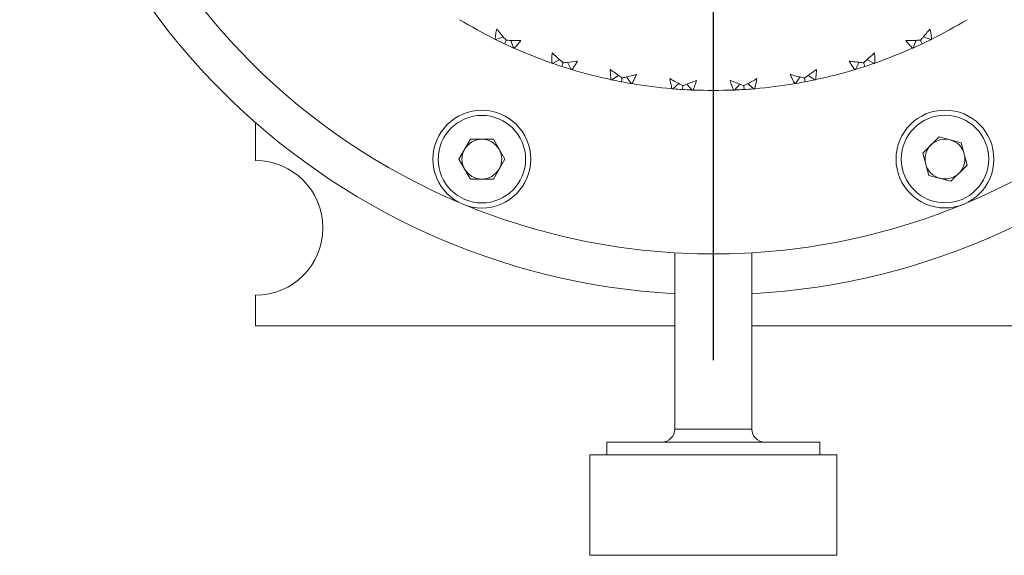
# Model space of a CAD drawing. Header units: inches. Extents: x 0.8 to 21, y 1.2 to 16.5.
# Tile 84 of 88: x 18.4 to 19.9, y 7.2 to 8. Entities that reach past the tile are written whole.
import ezdxf

# ---------------------------------------------------------------- set-up
doc = ezdxf.new("R2010")
doc.units = ezdxf.units.IN
doc.header["$MEASUREMENT"] = 0
doc.layers.add('SLD-0', color=7, linetype='Continuous')

# ---------------------------------------------------------------- blocks, each defined once
blk = doc.blocks.new('SW_CENTERMARKSYMBOL_9')
at = {"layer": 'SLD-0', "color": 0}
blk.add_line((0, -0.2), (0, -1.1625), dxfattribs=at)

msp = doc.modelspace()

# ---------------------------------------------------------------- linework, layer by layer
at = {"color": 7, "linetype": 'Continuous', "lineweight": 15}
for p, q in [((19.1696, 7.962), (19.1582, 7.9579)), ((19.8009, 7.9567), (19.7967, 7.9452)), ((19.2678, 7.9231), (19.2733, 7.9123)), ((19.714, 7.9231), (19.7085, 7.9123)), ((19.3459, 7.9031), (19.3358, 7.8963)), ((19.3582, 7.9007), (19.365, 7.8907)), ((19.6237, 7.9007), (19.6168, 7.8907)), ((19.4381, 7.8906), (19.429, 7.8826)), ((19.4506, 7.8898), (19.4587, 7.8807)), ((19.5312, 7.8898), (19.5232, 7.8807)), ((18.7909, 7.773), (18.7909, 7.8307)), ((19.1018, 7.775), (19.1194, 7.8055)), ((19.1545, 7.8055), (19.1194, 7.8055)), ((19.1545, 7.8055), (19.172, 7.775)), ((19.8361, 7.8091), (19.8113, 7.7842)), ((19.8361, 7.8091), (19.87, 7.8)), ((19.87, 7.8), (19.8791, 7.7661)), ((19.1018, 7.775), (19.1194, 7.7446)), ((19.172, 7.775), (19.1545, 7.7446)), ((19.8203, 7.7503), (19.8113, 7.7842)), ((19.8543, 7.7412), (19.8791, 7.7661)), ((19.1194, 7.7446), (19.1545, 7.7446)), ((19.8203, 7.7503), (19.8543, 7.7412)), ((19.4319, 7.6318), (19.4319, 7.3623)), ((19.55, 7.3623), (19.55, 7.6318)), ((18.7909, 7.5201), (18.7909, 7.5671)), ((19.4319, 7.5201), (18.7909, 7.5201)), ((20.1909, 7.5201), (19.55, 7.5201)), ((19.55, 7.3623), (19.4319, 7.3623)), ((19.3281, 7.3426), (19.3281, 7.323)), ((19.3281, 7.3426), (19.3452, 7.3426)), ((19.3452, 7.3426), (19.6537, 7.3426)), ((19.6537, 7.323), (19.6537, 7.3426)), ((19.3019, 7.323), (19.3019, 7.1694)), ((19.3218, 7.323), (19.3019, 7.323)), ((19.6799, 7.323), (19.3218, 7.323)), ((19.6799, 7.1694), (19.6799, 7.323)), ((19.3019, 7.1694), (19.3218, 7.1694)), ((19.3218, 7.1694), (19.6799, 7.1694))]:
    msp.add_line(p, q, dxfattribs=at)
at = {"color": 7, "linetype": 'Continuous', "lineweight": 15, "flags": 128}
for points in [[(19.181, 7.9567), (19.1816, 7.9549), (19.1851, 7.9452)], [(19.8122, 7.962), (19.8139, 7.9614), (19.8236, 7.9579)], [(19.2559, 7.927), (19.2542, 7.9262), (19.2451, 7.9215)], [(19.7259, 7.927), (19.7276, 7.9262), (19.7368, 7.9215)], [(19.636, 7.9031), (19.6375, 7.902), (19.646, 7.8963)], [(19.5437, 7.8906), (19.5451, 7.8894), (19.5528, 7.8826)]]:
    msp.add_lwpolyline(points, dxfattribs=at)
at = {"color": 7, "linetype": 'Continuous', "lineweight": 15}
for centre, radius in [((19.1369, 7.775), 0.0748), ((19.8452, 7.7752), 0.0748), ((19.1369, 7.775), 0.0669), ((19.8452, 7.7752), 0.0669)]:
    msp.add_circle(centre, radius, dxfattribs=at)
for centre, radius, start, end in [((19.4909, 8.6301), 1.0625, 183.1862, 266.8138), ((19.4909, 8.6301), 1.0625, 273.1862, 356.8138), ((19.4909, 8.6301), 1, 202.8262, 247.1913), ((19.4909, 8.6301), 1, 292.8262, 337.1913), ((19.4909, 8.6301), 0.75, 238.8427, 243.5573), ((19.4909, 8.6301), 0.75, 296.4427, 301.1573), ((19.4909, 8.6301), 0.75, 246.0427, 250.7573), ((19.4909, 8.6301), 0.75, 289.2427, 293.9573), ((19.4909, 8.6301), 0.75, 253.2427, 257.9573), ((19.4909, 8.6301), 0.75, 282.0427, 286.7573), ((19.4909, 8.6301), 0.75, 260.4427, 265.1573), ((19.4909, 8.6301), 0.75, 267.6427, 272.3573), ((19.4909, 8.6301), 0.75, 274.8427, 279.5573), ((19.1369, 7.775), 0.0304, 90, 150), ((19.1369, 7.775), 0.0304, 30, 90), ((19.8452, 7.7752), 0.0304, 75, 135), ((19.8452, 7.7752), 0.0304, 15, 75), ((19.1369, 7.775), 0.0304, 150, 210), ((19.1369, 7.775), 0.0304, 330, 30), ((19.8452, 7.7752), 0.0304, 135, 195), ((18.7909, 7.67), 0.1029, 270, 90), ((19.8452, 7.7752), 0.0304, 315, 15), ((19.1369, 7.775), 0.0304, 210, 270), ((19.1369, 7.775), 0.0304, 270, 330), ((19.8452, 7.7752), 0.0304, 195, 255), ((19.8452, 7.7752), 0.0304, 255, 315), ((19.4909, 8.6301), 1, 247.8262, 270), ((19.4909, 8.6301), 1, 270, 292.1913), ((19.4122, 7.3623), 0.0197, 270, 0), ((19.5697, 7.3623), 0.0197, 180, 270)]:
    msp.add_arc(centre, radius, start, end, dxfattribs=at)
for points, knots in [([(19.1569, 7.9585), (19.1573, 7.9611), (19.1579, 7.965), (19.1588, 7.9702), (19.1593, 7.9727), (19.1595, 7.974)], [0, 0, 0, 0, 0.499851, 0.749907, 1, 1, 1, 1]), ([(19.1595, 7.974), (19.1617, 7.9714), (19.1659, 7.9663), (19.1708, 7.9606), (19.1735, 7.9575), (19.1741, 7.9568)], [0, 0, 0, 0, 0.440573, 0.881145, 1, 1, 1, 1]), ([(19.8077, 7.9568), (19.8089, 7.9581), (19.8138, 7.9638), (19.8186, 7.9696), (19.8223, 7.974)], [0, 0, 0, 0, 0.231714, 1, 1, 1, 1]), ([(19.8223, 7.974), (19.8225, 7.9727), (19.8232, 7.9695), (19.8241, 7.9644), (19.8246, 7.9605), (19.8249, 7.9585)], [0, 0, 0, 0, 0.24991, 0.624892, 1, 1, 1, 1]), ([(19.1582, 7.9579), (19.158, 7.958), (19.1575, 7.9582), (19.1571, 7.9584), (19.1569, 7.9585)], [0, 0, 0, 0, 0.560004, 1, 1, 1, 1]), ([(19.1582, 7.9579), (19.1584, 7.9578), (19.1628, 7.9555), (19.1673, 7.9534), (19.1716, 7.9514)], [0, 0, 0, 0, 0.0432532, 1, 1, 1, 1]), ([(19.1716, 7.9514), (19.1722, 7.9527), (19.173, 7.9545), (19.1739, 7.9563), (19.1741, 7.9568)], [0, 0, 0, 0, 0.7250306, 1, 1, 1, 1]), ([(19.1851, 7.9452), (19.1849, 7.9453), (19.1803, 7.9473), (19.1759, 7.9494), (19.1716, 7.9514)], [0, 0, 0, 0, 0.043252, 1, 1, 1, 1]), ([(19.1741, 7.9568), (19.1758, 7.9567), (19.1833, 7.9566), (19.1909, 7.9565), (19.1966, 7.9565)], [0, 0, 0, 0, 0.231716, 1, 1, 1, 1]), ([(19.1966, 7.9565), (19.1958, 7.9555), (19.1938, 7.953), (19.1903, 7.949), (19.1877, 7.9461), (19.1864, 7.9447)], [0, 0, 0, 0, 0.249908, 0.624893, 1, 1, 1, 1]), ([(19.7852, 7.9565), (19.7885, 7.9565), (19.7951, 7.9565), (19.8026, 7.9567), (19.8068, 7.9568), (19.8077, 7.9568)], [0, 0, 0, 0, 0.440572, 0.881144, 1, 1, 1, 1]), ([(19.7955, 7.9447), (19.7937, 7.9466), (19.7911, 7.9495), (19.7877, 7.9535), (19.786, 7.9555), (19.7852, 7.9565)], [0, 0, 0, 0, 0.499851, 0.749908, 1, 1, 1, 1]), ([(19.7968, 7.9452), (19.7969, 7.9453), (19.8015, 7.9473), (19.806, 7.9494), (19.8102, 7.9514)], [0, 0, 0, 0, 0.043252, 1, 1, 1, 1]), ([(19.8102, 7.9514), (19.8096, 7.9527), (19.8088, 7.9545), (19.808, 7.9563), (19.8077, 7.9568)], [0, 0, 0, 0, 0.7250306, 1, 1, 1, 1]), ([(19.8236, 7.9579), (19.8234, 7.9578), (19.819, 7.9555), (19.8145, 7.9534), (19.8102, 7.9514)], [0, 0, 0, 0, 0.0432532, 1, 1, 1, 1]), ([(19.8236, 7.9579), (19.8239, 7.958), (19.8243, 7.9582), (19.8247, 7.9584), (19.8249, 7.9585)], [0, 0, 0, 0, 0.560004, 1, 1, 1, 1]), ([(19.1851, 7.9452), (19.1853, 7.9451), (19.1858, 7.9449), (19.1862, 7.9447), (19.1864, 7.9447)], [0, 0, 0, 0, 0.56, 1, 1, 1, 1]), ([(19.2437, 7.922), (19.2438, 7.9246), (19.2439, 7.9285), (19.2441, 7.9337), (19.2443, 7.9363), (19.2444, 7.9376)], [0, 0, 0, 0, 0.499851, 0.749908, 1, 1, 1, 1]), ([(19.2444, 7.9376), (19.2468, 7.9354), (19.2516, 7.9308), (19.2572, 7.9258), (19.2603, 7.923), (19.261, 7.9224)], [0, 0, 0, 0, 0.440571, 0.881144, 1, 1, 1, 1]), ([(19.7209, 7.9224), (19.7221, 7.9235), (19.7277, 7.9286), (19.7332, 7.9337), (19.7375, 7.9376)], [0, 0, 0, 0, 0.231717, 1, 1, 1, 1]), ([(19.7375, 7.9376), (19.7375, 7.9363), (19.7378, 7.9331), (19.738, 7.9279), (19.7381, 7.9239), (19.7381, 7.922)], [0, 0, 0, 0, 0.249909, 0.624893, 1, 1, 1, 1]), ([(19.7967, 7.9452), (19.7965, 7.9451), (19.7961, 7.9449), (19.7956, 7.9447), (19.7955, 7.9447)], [0, 0, 0, 0, 0.56, 1, 1, 1, 1]), ([(19.2451, 7.9215), (19.2448, 7.9216), (19.2444, 7.9217), (19.2439, 7.9219), (19.2437, 7.922)], [0, 0, 0, 0, 0.559991, 1, 1, 1, 1]), ([(19.2451, 7.9215), (19.2453, 7.9214), (19.2499, 7.9197), (19.2546, 7.9182), (19.2592, 7.9168)], [0, 0, 0, 0, 0.043253, 1, 1, 1, 1]), ([(19.2592, 7.9168), (19.2596, 7.9181), (19.2602, 7.92), (19.2608, 7.9219), (19.261, 7.9224)], [0, 0, 0, 0, 0.725041, 1, 1, 1, 1]), ([(19.261, 7.9224), (19.2627, 7.9226), (19.2702, 7.9233), (19.2776, 7.9243), (19.2834, 7.925)], [0, 0, 0, 0, 0.231715, 1, 1, 1, 1]), ([(19.2834, 7.925), (19.2827, 7.9239), (19.281, 7.9211), (19.2781, 7.9167), (19.2758, 7.9135), (19.2747, 7.9119)], [0, 0, 0, 0, 0.249909, 0.624893, 1, 1, 1, 1]), ([(19.6985, 7.925), (19.7017, 7.9245), (19.7083, 7.9237), (19.7158, 7.9229), (19.72, 7.9225), (19.7209, 7.9224)], [0, 0, 0, 0, 0.440572, 0.881144, 1, 1, 1, 1]), ([(19.7072, 7.9119), (19.7056, 7.914), (19.7034, 7.9173), (19.7005, 7.9216), (19.6991, 7.9239), (19.6985, 7.925)], [0, 0, 0, 0, 0.49985, 0.749907, 1, 1, 1, 1]), ([(19.7227, 7.9168), (19.7222, 7.9181), (19.7216, 7.92), (19.721, 7.9219), (19.7209, 7.9224)], [0, 0, 0, 0, 0.725041, 1, 1, 1, 1]), ([(19.7367, 7.9215), (19.7365, 7.9214), (19.7319, 7.9197), (19.7272, 7.9182), (19.7227, 7.9168)], [0, 0, 0, 0, 0.043253, 1, 1, 1, 1]), ([(19.7368, 7.9215), (19.737, 7.9216), (19.7375, 7.9217), (19.7379, 7.9219), (19.7381, 7.922)], [0, 0, 0, 0, 0.559991, 1, 1, 1, 1]), ([(19.2737, 7.9122), (19.2734, 7.9123), (19.2685, 7.9137), (19.2637, 7.9153), (19.2592, 7.9168)], [0, 0, 0, 0, 0.069642, 1, 1, 1, 1]), ([(19.2733, 7.9123), (19.2736, 7.9122), (19.274, 7.9121), (19.2745, 7.912), (19.2747, 7.9119)], [0, 0, 0, 0, 0.559985, 1, 1, 1, 1]), ([(19.3331, 7.9122), (19.3358, 7.9102), (19.3411, 7.9064), (19.3473, 7.902), (19.3508, 7.8997), (19.3515, 7.8991)], [0, 0, 0, 0, 0.440573, 0.881145, 1, 1, 1, 1]), ([(19.3344, 7.8966), (19.3342, 7.8992), (19.3337, 7.9031), (19.3333, 7.9083), (19.3332, 7.9109), (19.3331, 7.9122)], [0, 0, 0, 0, 0.499851, 0.749906, 1, 1, 1, 1]), ([(19.6303, 7.8991), (19.6318, 7.9001), (19.638, 7.9044), (19.644, 7.9088), (19.6487, 7.9122)], [0, 0, 0, 0, 0.231715, 1, 1, 1, 1]), ([(19.6487, 7.9122), (19.6487, 7.9109), (19.6485, 7.9076), (19.648, 7.9024), (19.6476, 7.8985), (19.6474, 7.8966)], [0, 0, 0, 0, 0.24991, 0.624894, 1, 1, 1, 1]), ([(19.7085, 7.9123), (19.7083, 7.9122), (19.7078, 7.9121), (19.7074, 7.912), (19.7072, 7.9119)], [0, 0, 0, 0, 0.559985, 1, 1, 1, 1]), ([(19.7085, 7.9123), (19.7087, 7.9124), (19.7135, 7.9138), (19.7182, 7.9153), (19.7227, 7.9168)], [0, 0, 0, 0, 0.043253, 1, 1, 1, 1]), ([(19.3358, 7.8963), (19.3356, 7.8963), (19.3351, 7.8964), (19.3346, 7.8965), (19.3344, 7.8966)], [0, 0, 0, 0, 0.559991, 1, 1, 1, 1]), ([(19.3358, 7.8963), (19.336, 7.8962), (19.3409, 7.8951), (19.3457, 7.8942), (19.3504, 7.8933)], [0, 0, 0, 0, 0.043252, 1, 1, 1, 1]), ([(19.3504, 7.8933), (19.3506, 7.8947), (19.351, 7.8967), (19.3514, 7.8986), (19.3515, 7.8991)], [0, 0, 0, 0, 0.725037, 1, 1, 1, 1]), ([(19.3654, 7.8906), (19.3651, 7.8907), (19.36, 7.8915), (19.355, 7.8924), (19.3504, 7.8933)], [0, 0, 0, 0, 0.069641, 1, 1, 1, 1]), ([(19.3515, 7.8991), (19.3532, 7.8995), (19.3605, 7.9012), (19.3678, 7.9031), (19.3734, 7.9045)], [0, 0, 0, 0, 0.2317156, 1, 1, 1, 1]), ([(19.3734, 7.9045), (19.3728, 7.9033), (19.3715, 7.9004), (19.3692, 7.8957), (19.3673, 7.8922), (19.3664, 7.8905)], [0, 0, 0, 0, 0.24991, 0.624894, 1, 1, 1, 1]), ([(19.4243, 7.8981), (19.4272, 7.8965), (19.433, 7.8933), (19.4397, 7.8898), (19.4434, 7.8878), (19.4442, 7.8874)], [0, 0, 0, 0, 0.440572, 0.881145, 1, 1, 1, 1]), ([(19.4276, 7.8827), (19.427, 7.8853), (19.4261, 7.8891), (19.425, 7.8942), (19.4246, 7.8968), (19.4243, 7.8981)], [0, 0, 0, 0, 0.499851, 0.749906, 1, 1, 1, 1]), ([(19.4442, 7.8874), (19.4458, 7.888), (19.4529, 7.8906), (19.4599, 7.8934), (19.4652, 7.8955)], [0, 0, 0, 0, 0.231716, 1, 1, 1, 1]), ([(19.4652, 7.8955), (19.4648, 7.8943), (19.4639, 7.8912), (19.4622, 7.8862), (19.4608, 7.8825), (19.4601, 7.8807)], [0, 0, 0, 0, 0.249909, 0.624892, 1, 1, 1, 1]), ([(19.5166, 7.8955), (19.5197, 7.8943), (19.5258, 7.8919), (19.5329, 7.8892), (19.5368, 7.8877), (19.5376, 7.8874)], [0, 0, 0, 0, 0.440572, 0.881144, 1, 1, 1, 1]), ([(19.5218, 7.8807), (19.5208, 7.8831), (19.5195, 7.8868), (19.5178, 7.8918), (19.517, 7.8943), (19.5166, 7.8955)], [0, 0, 0, 0, 0.4998522, 0.7499076, 1, 1, 1, 1]), ([(19.5376, 7.8874), (19.5392, 7.8882), (19.5458, 7.8917), (19.5524, 7.8953), (19.5575, 7.8981)], [0, 0, 0, 0, 0.231716, 1, 1, 1, 1]), ([(19.5575, 7.8981), (19.5573, 7.8968), (19.5567, 7.8936), (19.5556, 7.8885), (19.5547, 7.8846), (19.5542, 7.8827)], [0, 0, 0, 0, 0.249911, 0.624892, 1, 1, 1, 1]), ([(19.6084, 7.9045), (19.6117, 7.9037), (19.6181, 7.902), (19.6254, 7.9003), (19.6295, 7.8993), (19.6303, 7.8991)], [0, 0, 0, 0, 0.440573, 0.881144, 1, 1, 1, 1]), ([(19.6154, 7.8905), (19.6142, 7.8928), (19.6124, 7.8963), (19.6101, 7.901), (19.609, 7.9033), (19.6084, 7.9045)], [0, 0, 0, 0, 0.49985, 0.749907, 1, 1, 1, 1]), ([(19.6168, 7.8907), (19.6171, 7.8907), (19.6219, 7.8915), (19.6268, 7.8924), (19.6315, 7.8933)], [0, 0, 0, 0, 0.0432529, 1, 1, 1, 1]), ([(19.6315, 7.8933), (19.6312, 7.8947), (19.6308, 7.8967), (19.6304, 7.8986), (19.6303, 7.8991)], [0, 0, 0, 0, 0.725037, 1, 1, 1, 1]), ([(19.6464, 7.8964), (19.6461, 7.8963), (19.6411, 7.8952), (19.6361, 7.8942), (19.6315, 7.8933)], [0, 0, 0, 0, 0.069641, 1, 1, 1, 1]), ([(19.646, 7.8963), (19.6463, 7.8963), (19.6467, 7.8964), (19.6472, 7.8965), (19.6474, 7.8966)], [0, 0, 0, 0, 0.559991, 1, 1, 1, 1]), ([(19.365, 7.8907), (19.3653, 7.8907), (19.3657, 7.8906), (19.3662, 7.8905), (19.3664, 7.8905)], [0, 0, 0, 0, 0.559997, 1, 1, 1, 1]), ([(19.429, 7.8826), (19.4287, 7.8826), (19.4283, 7.8827), (19.4278, 7.8827), (19.4276, 7.8827)], [0, 0, 0, 0, 0.559994, 1, 1, 1, 1]), ([(19.429, 7.8826), (19.4292, 7.8826), (19.4342, 7.8821), (19.4391, 7.8818), (19.4438, 7.8815)], [0, 0, 0, 0, 0.0432527, 1, 1, 1, 1]), ([(19.4438, 7.8815), (19.4439, 7.883), (19.444, 7.8849), (19.4442, 7.8869), (19.4442, 7.8874)], [0, 0, 0, 0, 0.725038, 1, 1, 1, 1]), ([(19.4586, 7.8808), (19.4584, 7.8808), (19.4535, 7.8809), (19.4485, 7.8812), (19.4438, 7.8815)], [0, 0, 0, 0, 0.043253, 1, 1, 1, 1]), ([(19.4587, 7.8807), (19.4589, 7.8807), (19.4594, 7.8807), (19.4599, 7.8807), (19.4601, 7.8807)], [0, 0, 0, 0, 0.559994, 1, 1, 1, 1]), ([(19.5232, 7.8807), (19.5229, 7.8807), (19.5224, 7.8807), (19.522, 7.8807), (19.5218, 7.8807)], [0, 0, 0, 0, 0.559994, 1, 1, 1, 1]), ([(19.5232, 7.8808), (19.5234, 7.8808), (19.5283, 7.8809), (19.5333, 7.8812), (19.538, 7.8815)], [0, 0, 0, 0, 0.043253, 1, 1, 1, 1]), ([(19.538, 7.8815), (19.5379, 7.883), (19.5378, 7.8849), (19.5377, 7.8869), (19.5376, 7.8874)], [0, 0, 0, 0, 0.725038, 1, 1, 1, 1]), ([(19.5528, 7.8826), (19.5526, 7.8826), (19.5477, 7.8821), (19.5427, 7.8818), (19.538, 7.8815)], [0, 0, 0, 0, 0.0432527, 1, 1, 1, 1]), ([(19.5528, 7.8826), (19.5531, 7.8826), (19.5536, 7.8827), (19.554, 7.8827), (19.5542, 7.8827)], [0, 0, 0, 0, 0.559994, 1, 1, 1, 1]), ([(19.6168, 7.8907), (19.6166, 7.8907), (19.6161, 7.8906), (19.6156, 7.8905), (19.6154, 7.8905)], [0, 0, 0, 0, 0.559997, 1, 1, 1, 1])]:
    msp.add_open_spline(points, degree=3, knots=knots, dxfattribs=at)

# ---------------------------------------------------------------- block references
at = {"layer": 'SLD-0', "color": 7}
msp.add_blockref('SW_CENTERMARKSYMBOL_9', (19.4909, 8.6301), dxfattribs=at)

doc.saveas('drawing.dxf')
